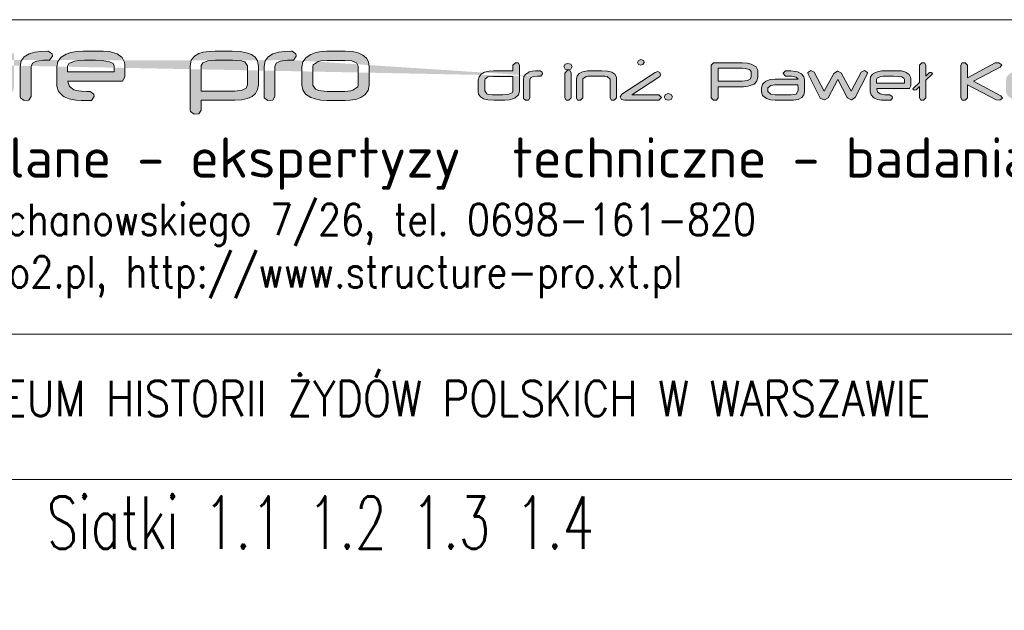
# Model space of a CAD drawing. Header units: millimetres. Extents: x -176817 to 571382, y -58489 to 156123.
# Tile 71 of 256: x -163546 to -162607, y 91558 to 92121. Entities that reach past the tile are written whole.
import ezdxf

# ---------------------------------------------------------------- set-up
doc = ezdxf.new("R2010")
doc.units = ezdxf.units.MM
doc.header["$LTSCALE"] = 0.2
doc.layers.get('0').update_dxf_attribs({"lineweight": 13})
for name, color, linetype, lineweight in [('-AAA Opisy2', 71, 'Continuous', 18), ('Konstrukcja', 2, 'Continuous', 13), ('Prz', 5, 'Continuous', 13), ('TABELA', 7, 'Continuous', 13)]:
    doc.layers.add(name, color=color, linetype=linetype, lineweight=lineweight)
doc.styles.add('Annotative', font='txt')
doc.styles.add('ROMANS', font='romans.shx')

# ---------------------------------------------------------------- blocks, each defined once
blk = doc.blocks.new('structure pro')
h = blk.add_hatch(color=7)
h.dxf.hatch_style = 1
h.paths.add_polyline_path([(739.2, 22.6), (739.75, 24.09), (741.79, 25.19), (745.17, 25.58), (748.07, 25.58), (749.33, 27.39), (749.17, 28.65), (747.37, 29.9), (747.13, 29.9), (743.75, 29.75), (741, 29.43), (738.81, 28.88), (738.33, 28.65), (735.98, 27.23), (734.56, 25.19), (734.09, 22.6), (734.09, 8.31), (734.09, 7.76), (735.9, 6.34), (738.18, 6.5), (739.2, 8.31)])
h.paths.add_polyline_path([(553.28, 43.25), (550.33, 45.35), (549.87, 45.35), (544.24, 45.15), (539.6, 44.63), (536, 43.65), (535.15, 43.39), (531.22, 40.96), (528.86, 37.63), (528.08, 33.24), (528.08, 9.48), (528.21, 8.44), (531.15, 6.21), (534.95, 6.47), (536.72, 9.42), (536.72, 33.24), (537.63, 35.79), (540.91, 37.56), (546.6, 38.22), (551.38, 38.28), (553.54, 41.29)])
h.paths.add_polyline_path([(115.83, 43.25), (112.82, 45.35), (112.42, 45.35), (106.8, 45.15), (102.15, 44.63), (98.48, 43.65), (97.7, 43.39), (93.77, 40.96), (91.42, 37.63), (90.63, 33.24), (90.63, 9.48), (90.7, 8.44), (93.71, 6.21), (97.44, 6.47), (99.2, 9.42), (99.2, 33.24), (100.12, 35.79), (103.46, 37.56), (109.15, 38.22), (113.93, 38.28), (116.02, 41.29)])
h.paths.add_polyline_path([(1436.84, 35.09), (1434.56, 35.72), (1432.28, 35.09), (1431.18, 33.12), (1432.28, 31.08), (1434.56, 30.45), (1436.84, 31.08), (1437.86, 33.12)])
h.paths.add_polyline_path([(1436.13, 29.75), (1433.93, 29.98), (1432.05, 28.02), (1432.05, 8.31), (1432.99, 6.58), (1435.27, 6.34), (1437.15, 8.31), (1437.15, 28.02)])
h.paths.add_polyline_path([(1405.27, 36.11), (1403.07, 36.19), (1401.18, 34.3), (1401.18, 8.31), (1403.07, 6.34), (1405.27, 6.58), (1406.29, 8.31), (1406.29, 15.45), (1423.96, 6.58), (1426.47, 6.34), (1428.59, 8.15), (1427.33, 10.03), (1411.08, 18.12), (1426.94, 26.06), (1428.28, 27.86), (1426.08, 29.67), (1423.72, 29.51), (1406.29, 20.79), (1406.29, 34.3)])
h.paths.add_polyline_path([(1385.4, 28.65), (1383.59, 29.9), (1380.45, 29.83), (1377.94, 29.75), (1377.15, 29.67), (1374.48, 29.35), (1373.38, 29.04), (1370.71, 27.86), (1369.14, 26.13), (1368.67, 23.86), (1368.67, 22.6), (1368.82, 20.95), (1369.77, 19.22), (1371.34, 17.81), (1373.62, 16.87), (1376.6, 16.32), (1380.21, 16.08), (1388.62, 16.08), (1389.09, 16.08), (1392.07, 15.53), (1393.01, 13.96), (1393.01, 13.1), (1392.94, 12.47), (1391.44, 11.13), (1388.22, 10.74), (1370.71, 10.74), (1369.77, 10.51), (1368.75, 8.31), (1368.82, 7.68), (1370.71, 6.34), (1388.14, 6.34), (1389.64, 6.42), (1392.78, 6.81), (1395.21, 7.68), (1397.02, 9.01), (1398.04, 10.82), (1398.43, 13.1), (1398.43, 14.2), (1398.43, 14.35), (1397.96, 16.55), (1396.78, 18.28), (1394.9, 19.54), (1392.23, 20.24), (1388.85, 20.48), (1380.29, 20.48), (1377.15, 20.71), (1374.64, 21.42), (1373.85, 22.6), (1373.85, 23.86), (1373.93, 24.33), (1376.36, 25.43), (1376.68, 25.43), (1379.9, 25.51), (1383.59, 25.51), (1384.22, 25.58), (1385.55, 27.39)])
h.paths.add_polyline_path([(1324.29, 28.8), (1321.55, 29.98), (1321.47, 29.98), (1319.19, 28.33), (1319.5, 27.08), (1328.85, 8.46), (1329.09, 8.15), (1332.07, 6.74), (1332.38, 6.74), (1335.21, 8.38), (1342.99, 22.76), (1350.6, 8.46), (1350.68, 8.31), (1353.67, 6.81), (1353.98, 6.81), (1356.81, 8.46), (1366.39, 27.08), (1366.7, 28.33), (1366.7, 28.41), (1364.27, 29.98), (1361.6, 28.8), (1353.67, 13.49), (1345.89, 27.78), (1345.89, 27.86), (1342.99, 29.51), (1342.75, 29.51), (1340, 27.78), (1332.23, 13.49)])
h.paths.add_polyline_path([(1308.59, 29.67), (1305.13, 29.9), (1296.49, 29.9), (1293.98, 29.75), (1291.15, 29.2), (1288.8, 28.33), (1286.6, 26.92), (1285.11, 24.8), (1284.56, 22.36), (1284.56, 13.65), (1284.95, 11.45), (1286.36, 9.41), (1288.8, 7.83), (1290.84, 7.13), (1293.59, 6.58), (1296.49, 6.34), (1305.13, 6.34), (1307.49, 6.5), (1310.32, 6.97), (1312.59, 7.76), (1314.56, 9.01), (1316.05, 11.05), (1316.6, 13.65), (1316.6, 22.36), (1316.6, 22.44), (1316.28, 24.72), (1315.26, 26.61), (1313.69, 28.02), (1311.49, 29.04)])
h.paths.add_polyline_path([(1296.57, 25.51), (1304.97, 25.51), (1308.43, 25.19), (1310.63, 24.33), (1311.34, 22.76), (1311.34, 13.65), (1311.18, 12.86), (1308.82, 11.29), (1307.8, 11.05), (1304.97, 10.74), (1296.57, 10.74), (1295.08, 10.74), (1292.41, 11.21), (1291, 11.84), (1289.74, 13.65), (1289.74, 22.36), (1289.97, 23.39), (1292.33, 24.96), (1293.67, 25.27)], flags=16)
h.paths.add_polyline_path([(1258.48, 36.11), (1256.28, 36.19), (1254.4, 34.3), (1254.4, 8.31), (1256.28, 6.34), (1258.48, 6.58), (1259.5, 8.31), (1259.5, 15.45), (1277.17, 6.58), (1279.69, 6.34), (1281.81, 8.15), (1280.55, 10.03), (1264.29, 18.12), (1280.16, 26.06), (1281.49, 27.86), (1279.29, 29.67), (1276.94, 29.51), (1259.5, 20.79), (1259.5, 34.3)])
h.paths.add_polyline_path([(1240.1, 29.75), (1235.86, 29.9), (1233.9, 27.94), (1233.9, 27.63), (1235.86, 25.51), (1237.04, 25.51), (1237.28, 25.51), (1238.14, 25.58), (1238.85, 25.58), (1240.57, 25.51), (1244.34, 24.8), (1245.84, 23.15), (1227.54, 23.15), (1223.61, 22.76), (1220.47, 21.66), (1220.31, 21.58), (1217.56, 19.3), (1216.7, 16.16), (1216.7, 13.18), (1216.7, 13.02), (1217.72, 10.11), (1220.71, 7.83), (1223.93, 6.74), (1227.69, 6.34), (1240.34, 6.34), (1242.15, 6.42), (1245.99, 7.05), (1248.74, 8.46), (1250.39, 10.58), (1250.94, 13.41), (1250.94, 22.68), (1250.55, 24.96), (1248.66, 27.39), (1245.29, 29.04), (1243.56, 29.35)])
h.paths.add_polyline_path([(1240.42, 10.74), (1227.54, 10.74), (1224.16, 11.21), (1221.88, 13.25), (1221.88, 16.24), (1224.08, 18.2), (1227.46, 18.75), (1245.76, 18.75), (1245.76, 17.89), (1245.84, 16.71), (1245.84, 15.53), (1245.84, 14.67), (1245.84, 14.12), (1244.34, 11.29), (1244.11, 11.13)], flags=16)
h.paths.add_polyline_path([(1200.91, 28.65), (1199.11, 29.9), (1196.04, 29.83), (1193.45, 29.75), (1192.67, 29.67), (1190, 29.35), (1188.9, 29.04), (1186.31, 27.86), (1184.74, 26.13), (1184.19, 23.86), (1184.19, 22.6), (1184.42, 20.95), (1185.29, 19.22), (1186.86, 17.81), (1189.13, 16.87), (1192.12, 16.32), (1195.73, 16.08), (1204.13, 16.08), (1204.61, 16.08), (1207.59, 15.53), (1208.53, 13.96), (1208.53, 13.1), (1208.45, 12.47), (1206.96, 11.13), (1203.74, 10.74), (1186.23, 10.74), (1185.29, 10.51), (1184.26, 8.31), (1184.34, 7.68), (1186.23, 6.34), (1203.66, 6.34), (1205.16, 6.42), (1208.3, 6.81), (1210.81, 7.68), (1212.54, 9.01), (1213.56, 10.82), (1213.95, 13.1), (1213.95, 14.2), (1213.95, 14.35), (1213.48, 16.55), (1212.3, 18.28), (1210.42, 19.54), (1207.75, 20.24), (1204.37, 20.48), (1195.81, 20.48), (1192.67, 20.71), (1190.15, 21.42), (1189.37, 22.6), (1189.37, 23.86), (1189.45, 24.33), (1191.88, 25.43), (1192.2, 25.43), (1195.42, 25.51), (1199.11, 25.51), (1199.74, 25.58), (1201.07, 27.39)])
h.paths.add_polyline_path([(1169.11, 28.65), (1167.3, 29.9), (1164.16, 29.83), (1161.65, 29.75), (1160.86, 29.67), (1158.19, 29.35), (1157.09, 29.04), (1154.42, 27.86), (1152.85, 26.13), (1152.38, 23.86), (1152.38, 22.6), (1152.54, 20.95), (1153.48, 19.22), (1155.05, 17.81), (1157.33, 16.87), (1160.23, 16.32), (1163.92, 16.08), (1172.33, 16.08), (1172.72, 16.08), (1175.7, 15.53), (1176.72, 13.96), (1176.72, 13.1), (1176.65, 12.47), (1175.15, 11.13), (1171.86, 10.74), (1154.34, 10.74), (1153.48, 10.51), (1152.46, 8.31), (1152.54, 7.68), (1154.34, 6.34), (1171.86, 6.34), (1173.35, 6.42), (1176.49, 6.81), (1178.92, 7.68), (1180.73, 9.01), (1181.75, 10.82), (1182.07, 13.1), (1182.07, 14.2), (1182.07, 14.35), (1181.67, 16.55), (1180.49, 18.28), (1178.61, 19.54), (1175.94, 20.24), (1172.56, 20.48), (1163.92, 20.48), (1160.78, 20.71), (1158.35, 21.42), (1157.48, 22.6), (1157.48, 23.86), (1157.64, 24.33), (1160.08, 25.43), (1160.39, 25.43), (1163.61, 25.51), (1167.3, 25.51), (1167.93, 25.58), (1169.26, 27.39)])
h.paths.add_polyline_path([(1141.62, 29.67), (1138.16, 29.9), (1129.52, 29.9), (1127.01, 29.75), (1124.18, 29.2), (1121.83, 28.33), (1119.63, 26.92), (1118.06, 24.8), (1117.59, 22.36), (1117.59, 13.65), (1117.98, 11.45), (1119.39, 9.41), (1121.83, 7.83), (1123.87, 7.13), (1126.62, 6.58), (1129.52, 6.34), (1138.16, 6.34), (1140.52, 6.5), (1143.35, 6.97), (1145.62, 7.76), (1147.59, 9.01), (1149.08, 11.05), (1149.63, 13.65), (1149.63, 22.36), (1149.63, 22.44), (1149.24, 24.72), (1148.29, 26.61), (1146.72, 28.02), (1144.45, 29.04)])
h.paths.add_polyline_path([(1129.6, 25.51), (1138.01, 25.51), (1141.46, 25.19), (1143.66, 24.33), (1144.37, 22.76), (1144.37, 13.65), (1144.13, 12.86), (1141.85, 11.29), (1140.83, 11.05), (1138.01, 10.74), (1129.6, 10.74), (1128.11, 10.74), (1125.44, 11.21), (1123.95, 11.84), (1122.77, 13.65), (1122.77, 22.36), (1123.01, 23.39), (1125.36, 24.96), (1126.7, 25.27)], flags=16)
h.paths.add_polyline_path([(1086.96, 34.3), (1084.99, 36.19), (1082.72, 36.11), (1081.62, 34.3), (1081.62, 8.31), (1082.72, 6.58), (1084.99, 6.34), (1086.96, 8.31), (1086.96, 18.67), (1109.81, 6.66), (1112.64, 6.34), (1114.84, 8.15), (1113.58, 10.03), (1091.75, 21.58), (1112.8, 32.65), (1114.13, 34.46), (1111.93, 36.19), (1108.95, 36.03), (1086.96, 24.33)])
h.paths.add_polyline_path([(1052.94, 36.11), (1050.74, 36.19), (1048.78, 34.3), (1048.78, 20.56), (1044.07, 15.92), (1043.59, 15.14), (1044.62, 14.35), (1046.11, 14.67), (1048.78, 17.26), (1048.78, 8.31), (1049.88, 6.58), (1052.08, 6.34), (1053.96, 8.31), (1053.96, 22.29), (1058.83, 27), (1059.22, 27.78), (1058.2, 28.57), (1056.79, 28.33), (1053.96, 25.58), (1053.96, 34.3)])
h.paths.add_polyline_path([(1034.65, 29.67), (1031.51, 29.9), (1021.93, 29.9), (1019.02, 29.75), (1016.2, 29.28), (1013.92, 28.49), (1011.56, 27), (1009.99, 24.96), (1009.52, 22.44), (1009.52, 13.8), (1009.52, 13.1), (1010.38, 10.66), (1012.35, 8.54), (1013.05, 8.07), (1015.41, 7.13), (1018.63, 6.58), (1021.14, 6.42), (1022.32, 6.42), (1025.39, 6.34), (1026.01, 6.42), (1027.27, 8.31), (1027.19, 9.41), (1025.39, 10.74), (1023.89, 10.74), (1021.22, 10.82), (1018.79, 11.13), (1017.53, 11.53), (1015.49, 13.02), (1014.86, 15.45), (1014.86, 15.61), (1040.54, 15.61), (1040.86, 15.61), (1041.96, 17.73), (1041.96, 23.39), (1041.8, 24.72), (1040.62, 26.92), (1038.27, 28.57), (1037.24, 29.04)])
h.paths.add_polyline_path([(1022.71, 25.58), (1026.41, 25.58), (1028.06, 25.58), (1031.9, 25.35), (1034.73, 24.88), (1036.38, 24.01), (1036.93, 22.99), (1036.93, 20.09), (1014.7, 20.09), (1014.7, 22.76), (1015.18, 24.01), (1017.92, 25.19), (1019.89, 25.43)], flags=16)
h.paths.add_polyline_path([(965.23, 28.8), (962.48, 29.98), (962.4, 29.98), (960.04, 28.33), (960.36, 27.08), (969.78, 8.46), (969.94, 8.15), (973, 6.74), (973.32, 6.74), (976.14, 8.38), (983.84, 22.76), (991.46, 8.46), (991.54, 8.31), (994.52, 6.81), (994.91, 6.81), (997.66, 8.46), (1007.24, 27.08), (1007.64, 28.33), (1007.64, 28.41), (1005.2, 29.98), (1002.45, 28.8), (994.52, 13.49), (986.82, 27.78), (986.75, 27.86), (983.84, 29.51), (983.68, 29.51), (980.85, 27.78), (973.16, 13.49)])
h.paths.add_polyline_path([(946.61, 29.75), (942.37, 29.9), (940.41, 27.94), (940.41, 27.63), (942.37, 25.51), (943.55, 25.51), (943.79, 25.51), (944.65, 25.58), (945.36, 25.58), (947.08, 25.51), (950.85, 24.8), (952.35, 23.15), (934.05, 23.15), (930.2, 22.76), (926.98, 21.66), (926.82, 21.58), (924.07, 19.3), (923.21, 16.16), (923.21, 13.18), (923.21, 13.02), (924.23, 10.11), (927.21, 7.83), (930.43, 6.74), (934.2, 6.34), (946.85, 6.34), (948.66, 6.42), (952.5, 7.05), (955.25, 8.46), (956.9, 10.58), (957.45, 13.41), (957.45, 22.68), (957.06, 24.96), (955.17, 27.39), (951.8, 29.04), (950.07, 29.35)])
h.paths.add_polyline_path([(946.93, 10.74), (934.05, 10.74), (930.67, 11.21), (928.39, 13.25), (928.39, 16.24), (930.59, 18.2), (933.97, 18.75), (952.27, 18.75), (952.27, 17.89), (952.35, 16.71), (952.35, 15.53), (952.35, 14.67), (952.35, 14.12), (950.85, 11.29), (950.62, 11.13)], flags=16)
h.paths.add_polyline_path([(911.82, 35.95), (907.89, 36.19), (885.28, 36.19), (883.31, 34.3), (883.31, 8.31), (885.28, 6.34), (887.63, 6.58), (888.81, 8.31), (888.81, 17.02), (907.66, 17.02), (909.07, 17.1), (912.76, 17.49), (915.98, 18.52), (917.4, 19.22), (919.68, 21.66), (920.46, 24.96), (920.46, 29.59), (920.38, 30.3), (918.97, 32.97), (915.75, 34.93), (915.12, 35.17)])
h.paths.add_polyline_path([(888.81, 31.79), (907.97, 31.79), (910.41, 31.71), (913.86, 30.85), (915.04, 29.2), (915.04, 25.11), (914.57, 23.54), (912.29, 22.05), (907.97, 21.5), (888.81, 21.5)], flags=16)
h.paths.add_polyline_path([(851.51, 11.05), (852.6, 9.09), (851.51, 7.05), (849.23, 6.42), (846.95, 7.05), (845.85, 9.09), (846.95, 11.05), (849.23, 11.68)])
h.paths.add_polyline_path([(828.34, 38.54), (827.32, 38.7), (825.59, 38.07), (824.72, 36.42), (825.59, 34.77), (827.39, 34.22), (829.12, 34.85), (829.99, 36.42), (829.75, 37.36), (829.2, 38.07)])
h.paths.add_polyline_path([(842.47, 28.41), (840.82, 29.12), (838.86, 28.49), (812.39, 11.29), (810.98, 9.17), (812.16, 7.05), (814.59, 6.34), (841.69, 6.34), (841.85, 6.34), (843.73, 8.54), (843.73, 8.7), (841.69, 10.74), (820.17, 10.82), (842.47, 25.35), (843.1, 26.68)])
h.paths.add_polyline_path([(801.01, 29.59), (796.45, 29.9), (788.05, 29.9), (784.99, 29.75), (781.14, 29.04), (778.39, 27.7), (776.74, 25.74), (776.19, 23.15), (776.19, 8.31), (777.21, 6.58), (779.41, 6.34), (781.37, 8.31), (781.37, 23.23), (781.37, 23.39), (783.89, 25.35), (785.3, 25.43), (787.58, 25.51), (796.45, 25.51), (798.96, 25.51), (800.38, 25.35), (800.77, 25.27), (802.97, 23.23), (802.97, 8.31), (804.07, 6.58), (806.27, 6.34), (808.23, 8.31), (808.23, 23.23), (808, 24.8), (806.82, 27.08), (804.46, 28.65)])
h.paths.add_polyline_path([(771.79, 35.09), (769.51, 35.72), (767.24, 35.09), (766.14, 33.12), (767.24, 31.08), (769.51, 30.45), (771.79, 31.08), (772.89, 33.12)])
h.paths.add_polyline_path([(771.16, 29.75), (768.96, 29.98), (767, 28.02), (767, 8.31), (768.02, 6.58), (770.22, 6.34), (772.18, 8.31), (772.18, 28.02)])
h.paths.add_polyline_path([(730.01, 36.03), (727.81, 36.19), (725.85, 34.3), (725.85, 29.67), (710.45, 29.67), (706.84, 29.51), (703.23, 28.65), (700.56, 27.23), (698.91, 25.11), (698.2, 22.36), (698.12, 20.09), (698.12, 16.08), (698.2, 13.02), (698.52, 11.21), (699.93, 9.09), (702.44, 7.6), (705.98, 6.66), (710.53, 6.34), (718.39, 6.34), (719.49, 6.42), (723.18, 6.81), (726.4, 7.83), (727.5, 8.38), (730.17, 10.66), (731.03, 13.57), (731.03, 34.3)])
h.paths.add_polyline_path([(717.91, 10.74), (710.45, 10.74), (709.35, 10.74), (706.06, 10.98), (705.03, 11.37), (703.39, 13.96), (703.39, 22.29), (703.7, 23.39), (705.9, 24.88), (710.3, 25.35), (725.85, 25.35), (725.85, 13.73), (725.22, 12.23), (722.63, 11.13)], flags=16)
h.paths.add_polyline_path([(598.24, 45.02), (592.41, 45.35), (578.08, 45.35), (573.83, 45.15), (569.18, 44.3), (565.19, 42.73), (561.52, 40.38), (558.97, 36.97), (558.12, 32.78), (558.12, 18.38), (558.77, 14.72), (561.13, 11.25), (565.25, 8.63), (568.59, 7.46), (573.17, 6.54), (578.08, 6.21), (592.41, 6.21), (596.34, 6.34), (601.05, 7.13), (604.91, 8.57), (608.12, 10.66), (610.67, 14.07), (611.52, 18.38), (611.52, 32.85), (611.52, 33.05), (610.93, 36.84), (609.36, 39.92), (606.68, 42.27), (602.95, 43.97)])
h.paths.add_polyline_path([(578.21, 38.08), (592.15, 38.08), (597.91, 37.63), (601.58, 36.06), (602.82, 33.44), (602.82, 18.38), (602.49, 17.01), (598.63, 14.39), (596.93, 13.93), (592.22, 13.41), (578.21, 13.41), (575.72, 13.54), (571.27, 14.26), (568.85, 15.31), (566.76, 18.38), (566.76, 32.78), (567.22, 34.55), (571.14, 37.1), (573.3, 37.69)], flags=16)
h.paths.add_polyline_path([(508.97, 45.09), (502.82, 45.35), (489.14, 45.35), (484.49, 45.22), (479.71, 44.63), (476.24, 43.65), (472.71, 41.55), (470.29, 38.15), (469.44, 33.77), (469.44, -1.45), (469.57, -2.43), (472.65, -4.65), (476.31, -4.33), (478.08, -1.45), (478.08, 6.54), (504.91, 6.54), (510.08, 6.8), (514.92, 7.78), (518.65, 9.42), (521.4, 11.84), (522.97, 14.92), (523.56, 18.65), (523.56, 33.83), (523.5, 34.55), (522.78, 37.82), (520.95, 40.57), (518.07, 42.67), (514.07, 44.17)])
h.paths.add_polyline_path([(504.91, 13.74), (478.08, 13.74), (478.08, 33.5), (478.08, 33.9), (479.52, 36.25), (483.31, 37.69), (489.47, 38.15), (502.95, 38.15), (506.09, 38.08), (510.08, 37.76), (512.9, 36.84), (514.86, 33.77), (514.86, 18.52), (513.94, 16.09), (510.67, 14.33)], flags=16)
h.paths.add_polyline_path([(405.23, 45.02), (400.13, 45.41), (384.03, 45.41), (379.25, 45.22), (374.61, 44.43), (370.74, 43.06), (366.75, 40.57), (364.2, 37.17), (363.35, 32.98), (363.35, 18.58), (363.41, 17.47), (364.85, 13.41), (368.13, 9.81), (369.3, 9.09), (373.3, 7.46), (378.6, 6.47), (382.79, 6.28), (384.75, 6.21), (389.85, 6.21), (390.9, 6.28), (393.06, 9.42), (392.8, 11.32), (389.85, 13.41), (387.37, 13.48), (382.98, 13.61), (378.79, 14.13), (376.83, 14.79), (373.43, 17.34), (372.25, 21.26), (372.25, 21.59), (415.12, 21.59), (415.64, 21.59), (417.47, 25.13), (417.47, 34.55), (417.28, 36.78), (415.25, 40.44), (411.32, 43.19), (409.62, 43.91)])
h.paths.add_polyline_path([(385.4, 38.22), (391.56, 38.28), (394.24, 38.22), (400.72, 37.82), (405.37, 36.97), (408.18, 35.66), (409.1, 33.83), (409.1, 29.05), (371.99, 29.05), (371.99, 33.5), (372.84, 35.6), (377.42, 37.56), (380.69, 37.95)], flags=16)
edge = h.paths.add_edge_path()
edge.add_line((357.72, 38.28), (359.88, 41.29))
edge.add_line((359.88, 41.29), (359.62, 43.25))
edge.add_line((359.62, 43.25), (356.67, 45.35))
edge.add_line((356.67, 45.35), (356.21, 45.35))
edge.add_line((356.21, 45.35), (350.59, 45.15))
edge.add_line((350.59, 45.15), (345.94, 44.63))
edge.add_line((345.94, 44.63), (342.34, 43.65))
edge.add_line((342.34, 43.65), (341.49, 43.39))
edge.add_line((341.49, 43.39), (337.56, 40.96))
edge.add_line((337.56, 40.96), (335.21, 37.63))
edge.add_line((335.21, 37.63), (334.42, 33.24))
edge.add_line((334.42, 33.24), (334.42, 9.48))
edge.add_line((334.42, 9.48), (334.55, 8.44))
edge.add_line((334.55, 8.44), (337.5, 6.21))
edge.add_line((337.5, 6.21), (341.23, 6.47))
edge.add_line((341.23, 6.47), (343.06, 9.42))
edge.add_line((343.06, 9.42), (343.06, 33.24))
edge.add_line((343.06, 33.24), (343.98, 35.79))
edge.add_line((343.98, 35.79), (347.25, 37.56))
edge.add_line((347.25, 37.56), (352.94, 38.22))
edge.add_line((352.94, 38.22), (357.72, 38.28))
edge.add_line((357.72, 38.28), (352.94, 38.22))
h.paths.add_polyline_path([(281.74, 45.09), (278.01, 45.35), (276.96, 45.28), (274.8, 42.14), (274.8, 17.86), (274.86, 16.88), (275.65, 13.61), (277.55, 10.92), (280.49, 8.9), (284.55, 7.39), (289.66, 6.47), (295.81, 6.21), (299.87, 6.21), (300.19, 6.15), (302.74, 6.15), (304.51, 6.08), (305.23, 6.08), (311.71, 6.34), (317.14, 7.13), (321.59, 8.31), (325.06, 10.01), (327.55, 12.17), (328.99, 14.79), (329.51, 17.86), (329.51, 42.14), (329.38, 43.25), (326.31, 45.35), (322.51, 45.09), (320.74, 42.14), (320.74, 17.8), (320.74, 17.21), (319.04, 15.11), (315.05, 13.87), (308.63, 13.41), (295.81, 13.41), (293.71, 13.48), (288.02, 14.13), (284.55, 15.57), (283.44, 17.86), (283.44, 42.14)])
h.paths.add_polyline_path([(252.15, 55.69), (248.49, 55.95), (247.51, 55.89), (245.28, 52.74), (245.28, 45.02), (242.53, 45.02), (240.96, 44.83), (238.93, 41.49), (240.96, 38.08), (242.53, 37.95), (245.28, 37.89), (245.28, 9.42), (247.05, 6.47), (250.71, 6.21), (251.76, 6.28), (253.92, 9.42), (253.92, 37.89), (267.53, 37.89), (268.58, 37.95), (270.81, 41.03), (270.54, 42.93), (267.53, 45.02), (253.92, 45.02), (253.92, 52.74)])
h.paths.add_polyline_path([(236.05, 43.32), (232.91, 45.35), (198.75, 45.35), (194.17, 45.15), (189.19, 44.24), (185.33, 42.6), (182.58, 40.31), (180.95, 37.23), (180.42, 33.5), (180.42, 18.06), (181.14, 13.87), (183.43, 10.4), (187.36, 7.98), (190.18, 7.06), (194.76, 6.41), (200.58, 6.21), (232.45, 6.21), (234.35, 6.47), (236.45, 9.42), (236.19, 11.32), (233.24, 13.41), (200.84, 13.41), (199.01, 13.48), (193.45, 14.2), (190.11, 15.83), (189, 18.45), (189, 33.77), (189.98, 35.99), (193.38, 37.56), (199.4, 38.08), (232.91, 38.08), (234.35, 38.35), (236.25, 41.75)])
h.paths.add_polyline_path([(127.87, 45.09), (124.21, 45.35), (123.16, 45.28), (121, 42.14), (121, 17.86), (121, 16.88), (121.85, 13.61), (123.75, 10.92), (126.69, 8.9), (130.75, 7.39), (135.79, 6.47), (141.94, 6.21), (146, 6.21), (146.33, 6.15), (148.88, 6.15), (150.71, 6.08), (151.43, 6.08), (157.85, 6.34), (163.28, 7.13), (167.79, 8.31), (171.2, 10.01), (173.68, 12.17), (175.19, 14.79), (175.65, 17.86), (175.65, 42.14), (175.58, 43.25), (172.44, 45.35), (168.71, 45.09), (166.94, 42.14), (166.94, 17.8), (166.88, 17.21), (165.24, 15.11), (161.18, 13.87), (154.83, 13.41), (141.94, 13.41), (139.91, 13.48), (134.15, 14.13), (130.75, 15.57), (129.57, 17.86), (129.57, 42.14)])
h.paths.add_polyline_path([(69.3, 55.69), (65.63, 55.95), (64.65, 55.89), (62.49, 52.74), (62.49, 45.02), (59.67, 45.02), (58.1, 44.83), (56.07, 41.49), (58.1, 38.08), (59.67, 37.95), (62.49, 37.89), (62.49, 9.42), (64.19, 6.47), (67.92, 6.21), (68.9, 6.28), (71.06, 9.42), (71.06, 37.89), (84.68, 37.89), (85.79, 37.95), (87.95, 41.03), (87.69, 42.93), (84.68, 45.02), (71.06, 45.02), (71.06, 52.74)])
h.paths.add_polyline_path([(31.73, 43.25), (28.78, 45.35), (23.55, 45.35), (19.29, 45.15), (17.98, 45.09), (13.6, 44.5), (11.7, 44.04), (7.38, 42.08), (4.7, 39.13), (3.85, 35.34), (3.85, 33.18), (4.18, 30.49), (5.68, 27.61), (8.3, 25.32), (12.09, 23.69), (17.07, 22.77), (23.16, 22.44), (37.16, 22.44), (37.88, 22.44), (42.85, 21.46), (44.49, 18.84), (44.49, 17.4), (44.36, 16.36), (41.87, 14.2), (36.44, 13.41), (7.25, 13.41), (5.75, 13.15), (4.04, 9.42), (4.18, 8.37), (7.25, 6.21), (36.38, 6.21), (38.8, 6.28), (44.1, 6.93), (48.16, 8.44), (51.1, 10.66), (52.87, 13.61), (53.46, 17.4), (53.46, 19.17), (53.46, 19.5), (52.74, 23.16), (50.77, 26.04), (47.57, 28.14), (43.18, 29.38), (37.49, 29.77), (23.22, 29.77), (17.98, 30.03), (13.86, 31.21), (12.49, 33.31), (12.49, 35.34), (12.62, 36.12), (16.74, 37.95), (17.26, 38.02), (22.57, 38.08), (28.78, 38.08), (29.83, 38.22), (31.99, 41.29)])
edge = h.paths.add_edge_path()
edge.add_line((748.07, 25.58), (745.17, 25.58))
edge.add_line((551.38, 38.28), (546.6, 38.22))
edge.add_line((113.93, 38.28), (109.15, 38.22))
at = {"color": 7, "lineweight": 0}
for p, q in [((366.75, 40.57), (364.2, 37.17)), ((370.74, 43.06), (366.75, 40.57)), ((374.61, 44.43), (370.74, 43.06)), ((379.25, 45.22), (374.61, 44.43)), ((384.03, 45.41), (379.25, 45.22)), ((400.13, 45.41), (384.03, 45.41)), ((405.23, 45.02), (400.13, 45.41)), ((409.62, 43.91), (405.23, 45.02)), ((411.32, 43.19), (409.62, 43.91)), ((415.25, 40.44), (411.32, 43.19)), ((417.28, 36.78), (415.25, 40.44)), ((472.71, 41.55), (470.29, 38.15)), ((476.24, 43.65), (472.71, 41.55)), ((479.71, 44.63), (476.24, 43.65)), ((484.49, 45.22), (479.71, 44.63)), ((489.14, 45.35), (484.49, 45.22)), ((502.82, 45.35), (489.14, 45.35)), ((508.97, 45.09), (502.82, 45.35)), ((514.07, 44.17), (508.97, 45.09)), ((518.07, 42.67), (514.07, 44.17)), ((520.95, 40.57), (518.07, 42.67)), ((522.78, 37.82), (520.95, 40.57)), ((561.52, 40.38), (558.97, 36.97)), ((565.19, 42.73), (561.52, 40.38)), ((569.18, 44.3), (565.19, 42.73)), ((573.83, 45.15), (569.18, 44.3)), ((578.08, 45.35), (573.83, 45.15)), ((592.41, 45.35), (578.08, 45.35)), ((598.24, 45.02), (592.41, 45.35)), ((602.95, 43.97), (598.24, 45.02)), ((606.68, 42.27), (602.95, 43.97)), ((609.36, 39.92), (606.68, 42.27)), ((610.93, 36.84), (609.36, 39.92)), ((364.2, 37.17), (363.35, 32.98)), ((363.35, 32.98), (363.35, 18.58)), ((371.99, 33.5), (372.84, 35.6)), ((371.99, 29.05), (371.99, 33.5)), ((372.84, 35.6), (377.42, 37.56)), ((377.42, 37.56), (380.69, 37.95)), ((380.69, 37.95), (385.4, 38.22)), ((385.4, 38.22), (391.56, 38.28)), ((391.56, 38.28), (394.24, 38.22)), ((394.24, 38.22), (400.72, 37.82)), ((400.72, 37.82), (405.37, 36.97)), ((405.37, 36.97), (408.18, 35.66)), ((408.18, 35.66), (409.1, 33.83)), ((409.1, 33.83), (409.1, 29.05)), ((417.47, 34.55), (417.28, 36.78)), ((417.47, 25.13), (417.47, 34.55)), ((470.29, 38.15), (469.44, 33.77)), ((469.44, 33.77), (469.44, -1.45)), ((478.08, 33.9), (479.52, 36.25)), ((478.08, 33.5), (478.08, 33.9)), ((478.08, 13.74), (478.08, 33.5)), ((479.52, 36.25), (483.31, 37.69)), ((483.31, 37.69), (489.47, 38.15)), ((489.47, 38.15), (502.95, 38.15)), ((502.95, 38.15), (506.09, 38.08)), ((506.09, 38.08), (510.08, 37.76)), ((510.08, 37.76), (512.9, 36.84)), ((512.9, 36.84), (514.86, 33.77)), ((514.86, 33.77), (514.86, 18.52)), ((523.5, 34.55), (522.78, 37.82)), ((523.56, 33.83), (523.5, 34.55)), ((523.56, 18.65), (523.56, 33.83)), ((551.38, 38.28), (546.6, 38.22)), ((558.97, 36.97), (558.12, 32.78)), ((558.12, 32.78), (558.12, 18.38)), ((566.76, 32.78), (567.22, 34.55)), ((566.76, 18.38), (566.76, 32.78)), ((567.22, 34.55), (571.14, 37.1)), ((571.14, 37.1), (573.3, 37.69)), ((573.3, 37.69), (578.21, 38.08)), ((578.21, 38.08), (592.15, 38.08)), ((592.15, 38.08), (597.91, 37.63)), ((597.91, 37.63), (601.58, 36.06)), ((601.58, 36.06), (602.82, 33.44)), ((602.82, 33.44), (602.82, 18.38)), ((611.52, 33.05), (610.93, 36.84)), ((611.52, 32.85), (611.52, 33.05)), ((611.52, 18.38), (611.52, 32.85)), ((727.81, 36.19), (725.85, 34.3)), ((725.85, 34.3), (725.85, 29.67)), ((730.01, 36.03), (727.81, 36.19)), ((731.03, 34.3), (730.01, 36.03)), ((731.03, 13.57), (731.03, 34.3)), ((767.24, 35.09), (766.14, 33.12)), ((766.14, 33.12), (767.24, 31.08)), ((769.51, 35.72), (767.24, 35.09)), ((771.79, 35.09), (769.51, 35.72)), ((772.89, 33.12), (771.79, 35.09)), ((771.79, 31.08), (772.89, 33.12)), ((825.59, 38.07), (824.72, 36.42)), ((824.72, 36.42), (825.59, 34.77)), ((827.32, 38.7), (825.59, 38.07)), ((825.59, 34.77), (827.39, 34.22)), ((828.34, 38.54), (827.32, 38.7)), ((827.39, 34.22), (829.12, 34.85)), ((829.2, 38.07), (828.34, 38.54)), ((829.12, 34.85), (829.99, 36.42)), ((829.75, 37.36), (829.2, 38.07)), ((829.99, 36.42), (829.75, 37.36)), ((885.28, 36.19), (883.31, 34.3)), ((883.31, 34.3), (883.31, 8.31)), ((907.89, 36.19), (885.28, 36.19)), ((888.81, 21.5), (888.81, 31.79)), ((888.81, 31.79), (907.97, 31.79)), ((911.82, 35.95), (907.89, 36.19)), ((907.97, 31.79), (910.41, 31.71)), ((910.41, 31.71), (913.86, 30.85)), ((915.12, 35.17), (911.82, 35.95)), ((915.75, 34.93), (915.12, 35.17)), ((918.97, 32.97), (915.75, 34.93)), ((920.38, 30.3), (918.97, 32.97)), ((1050.74, 36.19), (1048.78, 34.3)), ((1048.78, 34.3), (1048.78, 20.56)), ((1052.94, 36.11), (1050.74, 36.19)), ((1053.96, 34.3), (1052.94, 36.11)), ((1053.96, 25.58), (1053.96, 34.3)), ((1082.72, 36.11), (1081.62, 34.3)), ((1081.62, 34.3), (1081.62, 8.31)), ((1084.99, 36.19), (1082.72, 36.11)), ((1086.96, 34.3), (1084.99, 36.19)), ((1108.95, 36.03), (1086.96, 24.33)), ((1086.96, 24.33), (1086.96, 34.3)), ((1091.75, 21.58), (1112.8, 32.65)), ((1111.93, 36.19), (1108.95, 36.03)), ((1114.13, 34.46), (1111.93, 36.19)), ((1112.8, 32.65), (1114.13, 34.46)), ((409.1, 29.05), (371.99, 29.05)), ((415.64, 21.59), (417.47, 25.13)), ((698.91, 25.11), (698.2, 22.36)), ((700.56, 27.23), (698.91, 25.11)), ((703.23, 28.65), (700.56, 27.23)), ((706.84, 29.51), (703.23, 28.65)), ((703.7, 23.39), (705.9, 24.88)), ((705.9, 24.88), (710.3, 25.35)), ((710.45, 29.67), (706.84, 29.51)), ((710.3, 25.35), (725.85, 25.35)), ((725.85, 29.67), (710.45, 29.67)), ((725.85, 25.35), (725.85, 13.73)), ((748.07, 25.58), (745.17, 25.58)), ((768.96, 29.98), (767, 28.02)), ((767, 28.02), (767, 8.31)), ((767.24, 31.08), (769.51, 30.45)), ((771.16, 29.75), (768.96, 29.98)), ((769.51, 30.45), (771.79, 31.08)), ((772.18, 28.02), (771.16, 29.75)), ((772.18, 8.31), (772.18, 28.02)), ((776.74, 25.74), (776.19, 23.15)), ((778.39, 27.7), (776.74, 25.74)), ((781.14, 29.04), (778.39, 27.7)), ((784.99, 29.75), (781.14, 29.04)), ((781.37, 23.39), (783.89, 25.35)), ((783.89, 25.35), (785.3, 25.43)), ((788.05, 29.9), (784.99, 29.75)), ((785.3, 25.43), (787.58, 25.51)), ((787.58, 25.51), (796.45, 25.51)), ((796.45, 29.9), (788.05, 29.9)), ((801.01, 29.59), (796.45, 29.9)), ((796.45, 25.51), (798.96, 25.51)), ((798.96, 25.51), (800.38, 25.35)), ((800.38, 25.35), (800.77, 25.27)), ((800.77, 25.27), (802.97, 23.23)), ((804.46, 28.65), (801.01, 29.59)), ((806.82, 27.08), (804.46, 28.65)), ((808, 24.8), (806.82, 27.08)), ((808.23, 23.23), (808, 24.8)), ((838.86, 28.49), (812.39, 11.29)), ((820.17, 10.82), (842.47, 25.35)), ((840.82, 29.12), (838.86, 28.49)), ((842.47, 28.41), (840.82, 29.12)), ((843.1, 26.68), (842.47, 28.41)), ((842.47, 25.35), (843.1, 26.68)), ((914.57, 23.54), (912.29, 22.05)), ((913.86, 30.85), (915.04, 29.2)), ((915.04, 25.11), (914.57, 23.54)), ((915.04, 29.2), (915.04, 25.11)), ((919.68, 21.66), (920.46, 24.96)), ((920.46, 29.59), (920.38, 30.3)), ((920.46, 24.96), (920.46, 29.59)), ((942.37, 29.9), (940.41, 27.94)), ((940.41, 27.94), (940.41, 27.63)), ((940.41, 27.63), (942.37, 25.51)), ((946.61, 29.75), (942.37, 29.9)), ((942.37, 25.51), (943.55, 25.51)), ((943.55, 25.51), (943.79, 25.51)), ((943.79, 25.51), (944.65, 25.58)), ((944.65, 25.58), (945.36, 25.58)), ((945.36, 25.58), (947.08, 25.51)), ((950.07, 29.35), (946.61, 29.75)), ((947.08, 25.51), (950.85, 24.8)), ((951.8, 29.04), (950.07, 29.35)), ((950.85, 24.8), (952.35, 23.15)), ((955.17, 27.39), (951.8, 29.04)), ((957.06, 24.96), (955.17, 27.39)), ((957.45, 22.68), (957.06, 24.96)), ((962.4, 29.98), (960.04, 28.33)), ((960.04, 28.33), (960.36, 27.08)), ((960.36, 27.08), (969.78, 8.46)), ((962.48, 29.98), (962.4, 29.98)), ((965.23, 28.8), (962.48, 29.98)), ((973.16, 13.49), (965.23, 28.8)), ((980.85, 27.78), (973.16, 13.49)), ((983.68, 29.51), (980.85, 27.78)), ((983.84, 29.51), (983.68, 29.51)), ((986.75, 27.86), (983.84, 29.51)), ((986.82, 27.78), (986.75, 27.86)), ((994.52, 13.49), (986.82, 27.78)), ((1002.45, 28.8), (994.52, 13.49)), ((997.66, 8.46), (1007.24, 27.08)), ((1005.2, 29.98), (1002.45, 28.8)), ((1007.64, 28.41), (1005.2, 29.98)), ((1007.24, 27.08), (1007.64, 28.33)), ((1007.64, 28.33), (1007.64, 28.41)), ((1009.99, 24.96), (1009.52, 22.44)), ((1011.56, 27), (1009.99, 24.96)), ((1013.92, 28.49), (1011.56, 27)), ((1016.2, 29.28), (1013.92, 28.49)), ((1014.7, 22.76), (1015.18, 24.01)), ((1015.18, 24.01), (1017.92, 25.19)), ((1019.02, 29.75), (1016.2, 29.28)), ((1017.92, 25.19), (1019.89, 25.43)), ((1021.93, 29.9), (1019.02, 29.75)), ((1019.89, 25.43), (1022.71, 25.58)), ((1031.51, 29.9), (1021.93, 29.9)), ((1022.71, 25.58), (1026.41, 25.58)), ((1026.41, 25.58), (1028.06, 25.58)), ((1028.06, 25.58), (1031.9, 25.35)), ((1034.65, 29.67), (1031.51, 29.9)), ((1031.9, 25.35), (1034.73, 24.88)), ((1037.24, 29.04), (1034.65, 29.67)), ((1034.73, 24.88), (1036.38, 24.01)), ((1036.38, 24.01), (1036.93, 22.99)), ((1038.27, 28.57), (1037.24, 29.04)), ((1040.62, 26.92), (1038.27, 28.57)), ((1041.8, 24.72), (1040.62, 26.92)), ((1041.96, 23.39), (1041.8, 24.72)), ((1056.79, 28.33), (1053.96, 25.58)), ((1053.96, 22.29), (1058.83, 27)), ((1058.2, 28.57), (1056.79, 28.33)), ((1059.22, 27.78), (1058.2, 28.57)), ((1058.83, 27), (1059.22, 27.78)), ((363.35, 18.58), (363.41, 17.47)), ((363.41, 17.47), (364.85, 13.41)), ((372.25, 21.26), (372.25, 21.59)), ((372.25, 21.59), (415.12, 21.59)), ((373.43, 17.34), (372.25, 21.26)), ((376.83, 14.79), (373.43, 17.34)), ((415.12, 21.59), (415.64, 21.59)), ((513.94, 16.09), (510.67, 14.33)), ((514.86, 18.52), (513.94, 16.09)), ((522.97, 14.92), (523.56, 18.65)), ((558.12, 18.38), (558.77, 14.72)), ((568.85, 15.31), (566.76, 18.38)), ((602.49, 17.01), (598.63, 14.39)), ((602.82, 18.38), (602.49, 17.01)), ((610.67, 14.07), (611.52, 18.38)), ((698.2, 22.36), (698.12, 20.09)), ((698.12, 20.09), (698.12, 16.08)), ((698.12, 16.08), (698.2, 13.02)), ((703.39, 22.29), (703.7, 23.39)), ((703.39, 13.96), (703.39, 22.29)), ((776.19, 23.15), (776.19, 8.31)), ((781.37, 23.23), (781.37, 23.39)), ((781.37, 8.31), (781.37, 23.23)), ((802.97, 23.23), (802.97, 8.31)), ((808.23, 8.31), (808.23, 23.23)), ((907.97, 21.5), (888.81, 21.5)), ((888.81, 8.31), (888.81, 17.02)), ((888.81, 17.02), (907.66, 17.02)), ((907.66, 17.02), (909.07, 17.1)), ((912.29, 22.05), (907.97, 21.5)), ((909.07, 17.1), (912.76, 17.49)), ((912.76, 17.49), (915.98, 18.52)), ((915.98, 18.52), (917.4, 19.22)), ((917.4, 19.22), (919.68, 21.66)), ((924.07, 19.3), (923.21, 16.16)), ((923.21, 16.16), (923.21, 13.18)), ((926.82, 21.58), (924.07, 19.3)), ((926.98, 21.66), (926.82, 21.58)), ((930.2, 22.76), (926.98, 21.66)), ((928.39, 16.24), (930.59, 18.2)), ((928.39, 13.25), (928.39, 16.24)), ((934.05, 23.15), (930.2, 22.76)), ((930.59, 18.2), (933.97, 18.75)), ((933.97, 18.75), (952.27, 18.75)), ((952.35, 23.15), (934.05, 23.15)), ((934.05, 23.15), (934.05, 23.15)), ((952.27, 18.75), (952.27, 17.89)), ((952.27, 17.89), (952.35, 16.71)), ((952.35, 16.71), (952.35, 15.53)), ((957.45, 13.41), (957.45, 22.68)), ((976.14, 8.38), (983.84, 22.76)), ((983.84, 22.76), (991.46, 8.46)), ((1009.52, 22.44), (1009.52, 13.8)), ((1014.7, 20.09), (1014.7, 22.76)), ((1036.93, 20.09), (1014.7, 20.09)), ((1036.93, 22.99), (1036.93, 20.09)), ((1040.86, 15.61), (1041.96, 17.73)), ((1041.96, 17.73), (1041.96, 23.39)), ((1044.07, 15.92), (1043.59, 15.14)), ((1048.78, 20.56), (1044.07, 15.92)), ((1046.11, 14.67), (1048.78, 17.26)), ((1048.78, 17.26), (1048.78, 8.31)), ((1053.96, 8.31), (1053.96, 22.29)), ((1086.96, 18.67), (1109.81, 6.66)), ((1086.96, 8.31), (1086.96, 18.67)), ((1113.58, 10.03), (1091.75, 21.58)), ((364.85, 13.41), (368.13, 9.81)), ((368.13, 9.81), (369.3, 9.09)), ((369.3, 9.09), (373.3, 7.46)), ((378.79, 14.13), (376.83, 14.79)), ((382.98, 13.61), (378.79, 14.13)), ((387.37, 13.48), (382.98, 13.61)), ((389.85, 13.41), (387.37, 13.48)), ((392.8, 11.32), (389.85, 13.41)), ((390.9, 6.28), (393.06, 9.42)), ((393.06, 9.42), (392.8, 11.32)), ((504.91, 13.74), (478.08, 13.74)), ((510.67, 14.33), (504.91, 13.74)), ((514.92, 7.78), (518.65, 9.42)), ((518.65, 9.42), (521.4, 11.84)), ((521.4, 11.84), (522.97, 14.92)), ((558.77, 14.72), (561.13, 11.25)), ((561.13, 11.25), (565.25, 8.63)), ((565.25, 8.63), (568.59, 7.46)), ((571.27, 14.26), (568.85, 15.31)), ((575.72, 13.54), (571.27, 14.26)), ((578.21, 13.41), (575.72, 13.54)), ((592.22, 13.41), (578.21, 13.41)), ((596.93, 13.93), (592.22, 13.41)), ((598.63, 14.39), (596.93, 13.93)), ((601.05, 7.13), (604.91, 8.57)), ((604.91, 8.57), (608.12, 10.66)), ((608.12, 10.66), (610.67, 14.07)), ((698.2, 13.02), (698.52, 11.21)), ((698.52, 11.21), (699.93, 9.09)), ((699.93, 9.09), (702.44, 7.6)), ((705.03, 11.37), (703.39, 13.96)), ((706.06, 10.98), (705.03, 11.37)), ((709.35, 10.74), (706.06, 10.98)), ((710.45, 10.74), (709.35, 10.74)), ((717.91, 10.74), (710.45, 10.74)), ((722.63, 11.13), (717.91, 10.74)), ((725.22, 12.23), (722.63, 11.13)), ((723.18, 6.81), (726.4, 7.83)), ((725.85, 13.73), (725.22, 12.23)), ((726.4, 7.83), (727.5, 8.38)), ((727.5, 8.38), (730.17, 10.66)), ((730.17, 10.66), (731.03, 13.57)), ((767, 8.31), (768.02, 6.58)), ((770.22, 6.34), (772.18, 8.31)), ((776.19, 8.31), (777.21, 6.58)), ((779.41, 6.34), (781.37, 8.31)), ((802.97, 8.31), (804.07, 6.58)), ((806.27, 6.34), (808.23, 8.31)), ((812.39, 11.29), (810.98, 9.17)), ((810.98, 9.17), (812.16, 7.05)), ((841.69, 10.74), (820.17, 10.82)), ((843.73, 8.7), (841.69, 10.74)), ((841.85, 6.34), (843.73, 8.54)), ((843.73, 8.54), (843.73, 8.7)), ((845.85, 9.09), (846.95, 11.05)), ((846.95, 7.05), (845.85, 9.09)), ((845.85, 9.09), (845.85, 9.09)), ((846.95, 11.05), (849.23, 11.68)), ((846.95, 11.05), (846.95, 11.05)), ((849.23, 11.68), (849.23, 11.68)), ((849.23, 11.68), (851.51, 11.05)), ((851.51, 11.05), (851.51, 11.05)), ((851.51, 11.05), (852.6, 9.09)), ((852.6, 9.09), (851.51, 7.05)), ((852.6, 9.09), (852.6, 9.09)), ((852.6, 9.09), (852.6, 9.09)), ((852.6, 9.09), (852.6, 9.09)), ((883.31, 8.31), (885.28, 6.34)), ((887.63, 6.58), (888.81, 8.31)), ((923.21, 13.18), (923.21, 13.02)), ((923.21, 13.02), (924.23, 10.11)), ((924.23, 10.11), (927.21, 7.83)), ((927.21, 7.83), (927.21, 7.83)), ((927.21, 7.83), (930.43, 6.74)), ((930.67, 11.21), (928.39, 13.25)), ((934.05, 10.74), (930.67, 11.21)), ((946.93, 10.74), (934.05, 10.74)), ((950.62, 11.13), (946.93, 10.74)), ((950.85, 11.29), (950.62, 11.13)), ((952.35, 14.12), (950.85, 11.29)), ((952.35, 15.53), (952.35, 14.67)), ((952.35, 14.67), (952.35, 14.12)), ((952.5, 7.05), (955.25, 8.46)), ((955.25, 8.46), (956.9, 10.58)), ((956.9, 10.58), (957.45, 13.41)), ((969.78, 8.46), (969.94, 8.15)), ((969.94, 8.15), (973, 6.74)), ((973.32, 6.74), (976.14, 8.38)), ((991.46, 8.46), (991.54, 8.31)), ((991.54, 8.31), (994.52, 6.81)), ((994.91, 6.81), (997.66, 8.46)), ((1009.52, 13.8), (1009.52, 13.1)), ((1009.52, 13.1), (1010.38, 10.66)), ((1010.38, 10.66), (1012.35, 8.54)), ((1012.35, 8.54), (1013.05, 8.07)), ((1013.05, 8.07), (1015.41, 7.13)), ((1014.86, 15.45), (1014.86, 15.61)), ((1014.86, 15.61), (1040.54, 15.61)), ((1015.49, 13.02), (1014.86, 15.45)), ((1017.53, 11.53), (1015.49, 13.02)), ((1018.79, 11.13), (1017.53, 11.53)), ((1021.22, 10.82), (1018.79, 11.13)), ((1023.89, 10.74), (1021.22, 10.82)), ((1025.39, 10.74), (1023.89, 10.74)), ((1027.19, 9.41), (1025.39, 10.74)), ((1026.01, 6.42), (1027.27, 8.31)), ((1027.27, 8.31), (1027.19, 9.41)), ((1040.54, 15.61), (1040.86, 15.61)), ((1043.59, 15.14), (1044.62, 14.35)), ((1044.62, 14.35), (1046.11, 14.67)), ((1048.78, 8.31), (1049.88, 6.58)), ((1052.08, 6.34), (1053.96, 8.31)), ((1081.62, 8.31), (1082.72, 6.58)), ((1084.99, 6.34), (1086.96, 8.31)), ((1112.64, 6.34), (1114.84, 8.15)), ((1114.84, 8.15), (1113.58, 10.03)), ((373.3, 7.46), (378.6, 6.47)), ((378.6, 6.47), (382.79, 6.28)), ((382.79, 6.28), (384.75, 6.21)), ((384.75, 6.21), (389.85, 6.21)), ((389.85, 6.21), (390.9, 6.28)), ((478.08, -1.45), (478.08, 6.54)), ((478.08, 6.54), (504.91, 6.54)), ((504.91, 6.54), (510.08, 6.8)), ((510.08, 6.8), (514.92, 7.78)), ((568.59, 7.46), (573.17, 6.54)), ((573.17, 6.54), (578.08, 6.21)), ((578.08, 6.21), (592.41, 6.21)), ((592.41, 6.21), (596.34, 6.34)), ((596.34, 6.34), (601.05, 7.13)), ((702.44, 7.6), (705.98, 6.66)), ((705.98, 6.66), (710.53, 6.34)), ((710.53, 6.34), (718.39, 6.34)), ((718.39, 6.34), (719.49, 6.42)), ((719.49, 6.42), (723.18, 6.81)), ((768.02, 6.58), (770.22, 6.34)), ((777.21, 6.58), (779.41, 6.34)), ((804.07, 6.58), (806.27, 6.34)), ((812.16, 7.05), (814.59, 6.34)), ((814.59, 6.34), (841.69, 6.34)), ((841.69, 6.34), (841.85, 6.34)), ((849.23, 6.42), (846.95, 7.05)), ((846.95, 7.05), (846.95, 7.05)), ((851.51, 7.05), (849.23, 6.42)), ((849.23, 6.42), (849.23, 6.42)), ((851.51, 7.05), (851.51, 7.05)), ((885.28, 6.34), (887.63, 6.58)), ((930.43, 6.74), (934.2, 6.34)), ((934.2, 6.34), (946.85, 6.34)), ((946.85, 6.34), (948.66, 6.42)), ((948.66, 6.42), (952.5, 7.05)), ((973, 6.74), (973.32, 6.74)), ((994.52, 6.81), (994.91, 6.81)), ((1015.41, 7.13), (1018.63, 6.58)), ((1018.63, 6.58), (1021.14, 6.42)), ((1021.14, 6.42), (1022.32, 6.42)), ((1022.32, 6.42), (1025.39, 6.34)), ((1025.39, 6.34), (1026.01, 6.42)), ((1049.88, 6.58), (1052.08, 6.34)), ((1082.72, 6.58), (1084.99, 6.34)), ((1109.81, 6.66), (1112.64, 6.34)), ((469.44, -1.45), (469.57, -2.43)), ((469.57, -2.43), (472.65, -4.65)), ((472.65, -4.65), (476.31, -4.33)), ((476.31, -4.33), (478.08, -1.45))]:
    blk.add_line(p, q, dxfattribs=at)
blk.add_lwpolyline([(357.72, 38.28), (359.88, 41.29), (359.62, 43.25), (356.67, 45.35), (356.21, 45.35), (350.59, 45.15), (345.94, 44.63), (342.34, 43.65), (341.49, 43.39), (337.56, 40.96), (335.21, 37.63), (334.42, 33.24), (334.42, 9.48), (334.55, 8.44), (337.5, 6.21), (341.23, 6.47), (343.06, 9.42), (343.06, 33.24), (343.98, 35.79), (347.25, 37.56), (352.94, 38.22), (357.72, 38.28), (352.94, 38.22)], dxfattribs=at)
for points in [[(553.28, 43.25), (550.33, 45.35), (549.87, 45.35), (544.24, 45.15), (539.6, 44.63), (536, 43.65), (535.15, 43.39), (531.22, 40.96), (528.86, 37.63), (528.08, 33.24), (528.08, 9.48), (528.21, 8.44), (531.15, 6.21), (534.95, 6.47), (536.72, 9.42), (536.72, 33.24), (537.63, 35.79), (540.91, 37.56), (546.6, 38.22), (551.38, 38.28), (553.54, 41.29)], [(739.2, 22.6), (739.75, 24.09), (741.79, 25.19), (745.17, 25.58), (748.07, 25.58), (749.33, 27.39), (749.17, 28.65), (747.37, 29.9), (747.13, 29.9), (743.75, 29.75), (741, 29.43), (738.81, 28.88), (738.33, 28.65), (735.98, 27.23), (734.56, 25.19), (734.09, 22.6), (734.09, 8.31), (734.09, 7.76), (735.9, 6.34), (738.18, 6.5), (739.2, 8.31)]]:
    blk.add_lwpolyline(points, close=True, dxfattribs=at)
blk = doc.blocks.new('A$C72E22663')
at = {"layer": 'Prz'}
blk.add_lwpolyline([(-1140, 0), (0, 0), (0, 459.29), (-1140, 459.29)], close=True, dxfattribs=at)
at = {"layer": 'TABELA', "color": 3}
for p, q in [((-1140, 309.42), (-248.8, 309.42)), ((-1140, 240.18), (-248.8, 240.18))]:
    blk.add_line(p, q, dxfattribs=at)
at = {"color": 7, "xscale": 0.6000000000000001, "yscale": 0.6000000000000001, "zscale": 0.6000000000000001}
blk.add_blockref('structure pro', (-1129.49, 417.06), dxfattribs=at)
at = {"layer": 'Konstrukcja', "color": 3, "insert": (-1129.09, 287.2), "char_height": 16.8, "width": 819.9123, "attachment_point": 1, "style": 'ROMANS'}
blk.add_mtext('\\pt151.2;{\\W0.9;\\C4;Inwestycja:\\W0.7;  ^I\\W0.85;MUZEUM HISTORII ŻYDÓW POLSKICH W WARSZAWIE }', dxfattribs=at)
at = {"layer": 'TABELA', "color": 3, "insert": (-1127.87, 403.18), "char_height": 23, "width": 879.0694, "attachment_point": 1, "rotation": 360, "style": 'Annotative'}
blk.add_mtext('{\\fISOCPEUR|b0|i0|c238|p34;\\H0.83333x;\\C7;projekty  budowlane - ekspertyzy  techniczne - badania  materiałowe}', dxfattribs=at)
at = {"layer": 'TABELA', "color": 4, "insert": (-1127.87, 371.6), "char_height": 15, "width": 814.5919, "attachment_point": 1, "rotation": 360, "style": 'Annotative'}
blk.add_mtext('{\\Fromans|c238;\\H1x;\\W0.85;25-384 Kielce, ul. Kochanowskiego 7/26, tel. 0698-161-820^Jemail: structure-pro@o2.pl, http://www.structure-pro.xt.pl}', dxfattribs=at)

msp = doc.modelspace()

# ---------------------------------------------------------------- block references
at = {"layer": '-AAA Opisy2', "color": 42, "xscale": 2, "yscale": 2, "zscale": 2}
msp.add_blockref('A$C72E22663', (-161687.5968, 91202.5045), dxfattribs=at)

# ---------------------------------------------------------------- texts
at = {"layer": 'TABELA', "color": 2, "style": 'ROMANS', "width": 0.7}
msp.add_text('Siatki 1.1 1.2 1.3 1.4', height=50, rotation=359.9999951, dxfattribs=at).set_placement((-163520.1839, 91616.7723))

doc.saveas('drawing.dxf')
